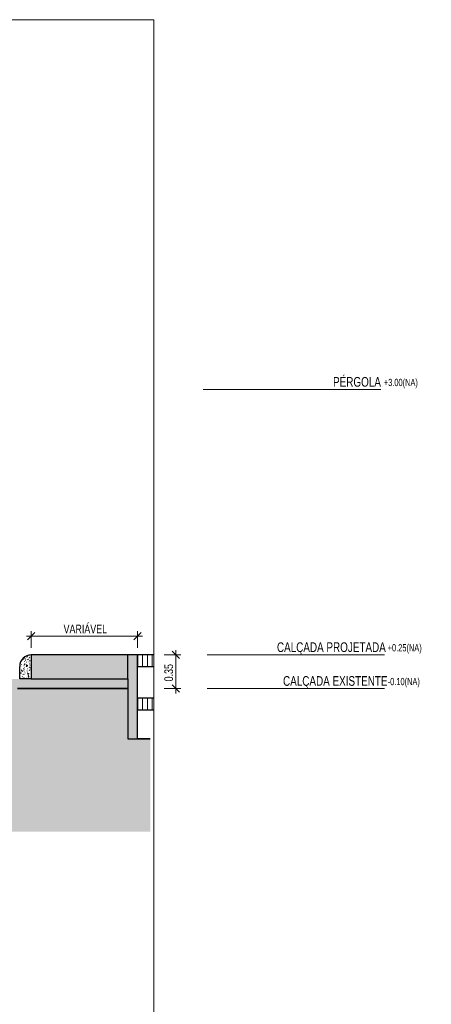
# Model space of a CAD drawing. Header units: millimetres. Extents: x -889849 to -835829, y 138522 to 158934.
# Tile 28 of 28: x -840092 to -835829, y 148728 to 158934. Entities that reach past the tile are written whole.
import ezdxf

# ---------------------------------------------------------------- set-up
doc = ezdxf.new("R2010")
doc.units = ezdxf.units.MM
doc.header["$XCLIPFRAME"] = 2
doc.linetypes.add('Tracejada', pattern=[6.35, 3.175, -3.175])
for name, color, linetype, lineweight in [('A-ANNO-DIMS', 211, 'Continuous', 5), ('A-ANNO-DIMS-50', 211, 'Continuous', 5), ('A-DETL', 90, 'Continuous', 5), ('A-DETL-GENF', 92, 'Continuous', 5), ('A-FLOR', 192, 'Continuous', 5), ('A-FLOR-LEVL', 51, 'Continuous', 5), ('A-FLOR-PATT', 8, 'Continuous', 25), ('G-ANNO-REFR', 1, 'Tracejada', 5)]:
    doc.layers.add(name, color=color, linetype=linetype, lineweight=lineweight)
doc.styles.add('Swis721 LtCn BT', font='swisscl.ttf', dxfattribs={"height": 100})
doc.styles.add('Swis721 LtCn BT_1', font='swisscl.ttf', dxfattribs={"height": 75})
doc.styles.add('Swis721 LtCn BT_2', font='swisscl.ttf', dxfattribs={"height": 90})
doc.dimstyles.new('Linear_wCenter_-_3mm_Arial', dxfattribs={"dimscale": 304.8, "dimtxt": 91.676869, "dimasz": 0.246063, "dimexe": 0.164042, "dimexo": 0.0625, "dimgap": 0, "dimtad": 1, "dimlfac": 0.001, "dimrnd": 0.01, "dimzin": 0, "dimdsep": 46, "dimtxsty": 'Swis721 LtCn BT_2', "dimblk1": 'OBLIQUE', "dimblk2": 'OBLIQUE', "dimsah": 1, "dimcen": 0.09, "dimdle": 0.164042, "dimazin": 0, "dimtfac": 1, "dimtdec": 4, "dimtix": 1, "dimtmove": 0, "dimatfit": 3, "dimfxl": 0.393701, "dimfxlon": 1, "dimtvp": 1, "dimtolj": 1, "dimtzin": 0, "dimarcsym": 2})
picture_1 = doc.add_image_def('image1.png', size_in_pixel=(1000, 904))
picture_2 = doc.add_image_def('image2.png', size_in_pixel=(1500, 1617))
picture_3 = doc.add_image_def('image3.png', size_in_pixel=(1556, 1639))
pattern_1 = [(90, (-854619.73, 150500), (-50, 3e-15), [])]

# ---------------------------------------------------------------- blocks, each defined once
blk = doc.blocks.new('DIMBLOCK8-CORTE ESQUEMÁTICO')
at = {"layer": 'A-ANNO-DIMS-50'}
for p, q in [((-839972, 152424), (-839972, 152594)), ((-838872, 152424), (-838872, 152594)), ((-840022, 152544), (-838822, 152544)), ((-839972, 152544), (-839972, 152424)), ((-838872, 152544), (-838872, 152424))]:
    blk.add_line(p, q, dxfattribs=at)
at = {"layer": 'A-ANNO-DIMS-50', "lineweight": 15}
for p, q in [((-839972, 152544), (-839935, 152582)), ((-838872, 152544), (-838835, 152582)), ((-839972, 152544), (-840010, 152507)), ((-838872, 152544), (-838910, 152507))]:
    blk.add_line(p, q, dxfattribs=at)
at = {"layer": 'A-ANNO-DIMS-50', "color": 0, "insert": (-839638, 152663), "char_height": 90, "width": 518.63, "attachment_point": 1, "line_spacing_factor": 0.970126, "style": 'Swis721 LtCn BT_2'}
blk.add_mtext('VARIÁVEL', dxfattribs=at)
blk = doc.blocks.new('_Oblique')
at = {"color": 0, "linetype": 'ByBlock', "lineweight": -2}
blk.add_line((-0.5, -0.5), (0.5, 0.5), dxfattribs=at)
blk = doc.blocks.new('DIMBLOCK11-CORTE ESQUEMÁTICO')
at = {"layer": 'A-ANNO-DIMS-50', "lineweight": 15}
for p, q in [((-838475, 152350), (-838512, 152388)), ((-838475, 152350), (-838437, 152312)), ((-838475, 152000), (-838512, 152038)), ((-838475, 152000), (-838437, 151962))]:
    blk.add_line(p, q, dxfattribs=at)
at = {"layer": 'A-ANNO-DIMS-50'}
for p, q in [((-838475, 152400), (-838475, 151950)), ((-838595, 152350), (-838425, 152350)), ((-838475, 152350), (-838595, 152350)), ((-838595, 152000), (-838425, 152000)), ((-838475, 152000), (-838595, 152000))]:
    blk.add_line(p, q, dxfattribs=at)
at = {"layer": 'A-ANNO-DIMS-50', "color": 0, "insert": (-838594, 152075), "char_height": 90, "width": 239.23, "attachment_point": 1, "rotation": 90, "line_spacing_factor": 0.970126, "style": 'Swis721 LtCn BT_2'}
blk.add_mtext('0.35', dxfattribs=at)

msp = doc.modelspace()

# ---------------------------------------------------------------- hatches: boundary and pattern name
at = {"layer": 'A-DETL-GENF'}
h = msp.add_hatch(dxfattribs=at)
h.set_pattern_fill('FP2_5', style=0, pattern_type=2)
h.set_pattern_definition([(50, (-854619.73, 150500), (72.87376, -6.37607), [7.62, -83.82]), (355, (-854619.73, 150500), (-14.097, 76.42244), [6.096, -67.056]), (100.451, (-854613.656, 150499.47), (58.77696, 70.04687), [6.476, -71.236]), (46.184, (-854619.73, 150520.32), (108.4314, -16.81745), [11.43, -125.73]), (96.636, (-854610.69, 150518.92), (94.961, 98.9709), [9.714, -106.854]), (351.184, (-854619.73, 150520.32), (94.9623, 98.9702), [9.144, -100.584]), (21, (-854609.57, 150515.24), (60.64565, -40.90654), [7.62, -83.82]), (326, (-854609.57, 150515.24), (24.72083, 73.67493), [6.096, -67.056]), (71.451, (-854604.515, 150511.83), (85.3669, 32.76874), [6.476, -71.236]), (37.5, (-854619.73, 150500), (1.235525, 33.822432), [3.353, -62.89, 3.353, -64.719, -67.31]), (37.5, (-854619.73, 150500), (1.235525, 33.822432), [-134.315, 3.353, -63.957]), (7.5, (-854619.73, 150500), (26.72815, 40.07255), [3.353, -35.458, 3.353, -61.366, -25.654]), (7.5, (-854619.73, 150500), (26.72815, 40.07255), [-103.53, 3.353, -22.301]), (327.5, (-854642.386, 150500), (54.23632, -2.292117), [3.353, -22.047, 3.353, -75.895, -105.156]), (327.5, (-854642.386, 150500), (54.23632, -2.292117), [-104.648, 3.353, -101.803]), (317.5, (-854652.546, 150500), (59.25158, 10.17014), [3.353, -29.667, 3.353, -49.276, -74.676]), (317.5, (-854652.546, 150500), (59.25158, 10.17014), [-85.649, 3.353, -71.323])])
h.paths.add_polyline_path([(-840092.314, 152100), (-839972.314, 152100), (-839972.314, 152350), (-840003.372, 152345.911), (-840032.314, 152333.923), (-840057.167, 152314.853), (-840076.237, 152290), (-840088.225, 152261.058), (-840092.314, 152230), (-840092.314, 152200)], flags=0)
for points in [[(-839958.153, 152100), (-838972.314, 152100), (-838972.314, 152350), (-839972.314, 152350), (-839972.314, 152100)], [(-838872.314, 151480), (-838872.314, 152350), (-838972.314, 152350), (-838972.314, 151480)]]:
    msp.add_hatch(color=254, dxfattribs=at).paths.add_polyline_path(points, flags=0)
h = msp.add_hatch(dxfattribs=at)
h.set_pattern_fill('FP2_12', style=0, pattern_type=2)
h.set_pattern_definition([(0, (-854594.33, 150500), (127, 127), [38.1, -88.9]), (0, (-854518.13, 150512.7), (127, 127), [31.75, -95.25]), (0, (-854524.48, 150519.05), (127, 127), [25.4, -101.6]), (0, (-854562.58, 150550.8), (127, 127), [19.05, -19.05, 25.4, -63.5]), (0, (-854562.58, 150557.15), (127, 127), [25.4, -6.35, 31.75, -63.5]), (0, (-854619.73, 150582.55), (127, 127), [31.75, -95.25]), (0, (-854499.08, 150588.9), (127, 127), [31.75, -95.25]), (90, (-854619.73, 150525.4), (-127, 127), [19.05, -107.95]), (90, (-854600.68, 150620.65), (-127, 127), [12.7, -114.3]), (90, (-854594.33, 150500), (-127, 127), [19.05, -107.95]), (90, (-854581.63, 150614.3), (-127, 127), [6.35, -120.65]), (90, (-854575.28, 150563.5), (-127, 127), [19.05, -107.95]), (90, (-854562.58, 150519.05), (-127, 127), [31.75, -95.25]), (90, (-854549.88, 150607.95), (-127, 127), [19.05, -107.95]), (90, (-854537.18, 150557.15), (-127, 127), [25.4, -101.6]), (90, (-854530.83, 150557.15), (-127, 127), [25.4, -101.6]), (90, (-854518.13, 150500), (-127, 127), [12.7, -114.3]), (90, (-854499.08, 150519.05), (-127, 127), [31.75, -95.25]), (45, (-854607.03, 150512.7), (0, 127.0006), [53.882, -125.724]), (45, (-854594.33, 150519.05), (0, 127.0006), [26.941, -152.664]), (45, (-854537.18, 150588.9), (0, 127.0006), [35.921, -143.684]), (45, (-854537.18, 150595.25), (0, 127.0006), [26.941, -152.664]), (135, (-854581.63, 150582.55), (-127.0006, 1e-14), [8.98, -170.625]), (135, (-854607.03, 150512.7), (-127.0006, 1e-14), [17.96, -161.645]), (135, (-854568.93, 150550.8), (-127.0006, 1e-14), [17.96, -161.645]), (135, (-854537.18, 150582.55), (-127.0006, 1e-14), [17.96, -161.645]), (135, (-854499.08, 150607.95), (-127.0006, 1e-14), [26.941, -152.664]), (135, (-854499.08, 150601.6), (-127.0006, 1e-14), [17.96, -161.645]), (135, (-854505.43, 150614.3), (-127.0006, 1e-14), [17.96, -161.645]), (135, (-854543.53, 150500), (-127.0006, 1e-14), [26.941, -152.664]), (26.565, (-854505.43, 150576.2), (126.99972, -0.00011), [14.199, -269.782]), (26.565, (-854537.18, 150544.45), (126.99972, -0.00011), [14.199, -269.782]), (26.565, (-854581.63, 150582.55), (126.99972, -0.00011), [28.397, -255.583]), (26.565, (-854575.28, 150614.3), (126.99972, -0.00011), [28.397, -255.583]), (26.565, (-854575.28, 150582.55), (126.99972, -0.00011), [28.397, -255.583]), (26.565, (-854499.08, 150607.95), (126.99972, -0.00011), [28.397, -255.583]), (26.565, (-854619.73, 150544.45), (126.99972, -0.00011), [42.597, -241.384]), (26.565, (-854619.73, 150550.8), (126.99972, -0.00011), [42.597, -241.384]), (26.565, (-854619.73, 150601.6), (126.99972, -0.00011), [42.597, -241.384]), (63.435, (-854556.23, 150595.25), (-0.00011, 126.99972), [14.199, -269.782]), (63.435, (-854499.08, 150588.9), (-0.00011, 126.99972), [14.199, -170.392, 28.397, -70.993]), (63.435, (-854511.78, 150576.2), (-0.00011, 126.99972), [28.397, -255.583]), (63.435, (-854587.98, 150588.9), (-0.00011, 126.99972), [28.397, -255.583]), (63.435, (-854594.33, 150588.9), (-0.00011, 126.99972), [28.397, -255.583]), (63.435, (-854549.88, 150601.6), (-0.00011, 126.99972), [42.597, -241.384]), (116.565, (-854581.63, 150569.85), (0.00011, 126.99972), [14.199, -269.782]), (116.565, (-854499.08, 150557.15), (0.00011, 126.99972), [14.199, -269.782]), (116.565, (-854524.48, 150519.05), (0.00011, 126.99972), [28.397, -255.583]), (116.565, (-854530.83, 150525.4), (0.00011, 126.99972), [28.397, -255.583]), (116.565, (-854518.13, 150614.3), (0.00011, 126.99972), [28.397, -255.583]), (116.565, (-854619.73, 150550.8), (0.00011, 126.99972), [28.397, -255.583]), (116.565, (-854556.23, 150500), (0.00011, 126.99972), [42.597, -241.384]), (153.435, (-854511.78, 150576.2), (-126.99972, -0.00011), [28.397, -255.583]), (153.435, (-854505.43, 150569.85), (-126.99972, -0.00011), [28.397, -255.583]), (153.435, (-854600.68, 150506.35), (-126.99972, -0.00011), [14.199, -269.782]), (153.435, (-854562.58, 150557.15), (-126.99972, -0.00011), [14.199, -269.782]), (153.435, (-854537.18, 150595.25), (-126.99972, -0.00011), [14.199, -269.782])])
h.paths.add_polyline_path([(-852115.222, 151730), (-850915.946, 151784.162), (-849716.188, 151826.293), (-848516.067, 151856.39), (-847315.705, 151874.449), (-846115.222, 151880.469), (-844914.739, 151874.449), (-843714.377, 151856.39), (-842514.256, 151826.293), (-841314.498, 151784.162), (-840115.222, 151730), (-840115.222, 152000), (-838972.314, 152000), (-838972.314, 152100), (-847970.971, 152100), (-847970.971, 152230), (-847963.667, 152230), (-847963.667, 152250), (-848082.358, 152249.926), (-848115.642, 152200), (-849795.691, 152200.071), (-849828.976, 152250), (-850082.346, 152249.926), (-850115.629, 152200), (-851795.677, 152200.071), (-851828.963, 152250), (-852082.358, 152249.926), (-852115.642, 152200), (-853795.689, 152200.071), (-853830.637, 152252.494), (-853830.637, 152000), (-852115.222, 152000), (-852115.222, 151742.971)], flags=0)
h.paths.add_polyline_path([(-851952.932, 151749.776), (-851991.755, 151754.887), (-852027.932, 151769.872), (-852058.998, 151793.71), (-852082.836, 151824.776), (-852097.821, 151860.953), (-852102.932, 151899.776), (-852097.821, 151938.599), (-852082.836, 151974.776), (-852058.998, 152005.842), (-852027.932, 152029.68), (-851991.755, 152044.665), (-851952.932, 152049.776), (-851914.109, 152044.665), (-851877.932, 152029.68), (-851846.866, 152005.842), (-851823.029, 151974.776), (-851808.043, 151938.599), (-851802.932, 151899.776), (-851808.043, 151860.953), (-851823.029, 151824.776), (-851846.866, 151793.71), (-851877.932, 151769.872), (-851914.109, 151754.887)], flags=0)
h = msp.add_hatch(dxfattribs=at)
h.set_pattern_fill('FP2_13', color=252, style=0, pattern_type=2)
h.set_pattern_definition([(315, (-854619.73, 150500), (224.5064, 0), [158.75, -158.75]), (315, (-854577.63, 150542.1), (224.5064, 0), [158.75, -158.75]), (315, (-854535.53, 150584.2), (224.5064, 0), [158.75, -158.75]), (45, (-854507.46, 150584.2), (0, 224.5064), [158.75, -158.75]), (45, (-854465.36, 150542.1), (0, 224.5064), [158.75, -158.75]), (45, (-854423.26, 150500), (0, 224.5064), [158.75, -158.75])])
h.paths.add_polyline_path([(-879032.096, 144075.263), (-872119.951, 144075.263), (-872119.951, 146450), (-862232.946, 146450), (-852759.258, 150517.654), (-838739.951, 150517.654), (-838739.951, 151480), (-838972.314, 151480), (-838972.314, 152000), (-840115.222, 152000), (-840115.222, 151730), (-841314.498, 151784.162), (-842514.256, 151826.293), (-843714.377, 151856.39), (-844914.739, 151874.449), (-846115.222, 151880.469), (-847315.705, 151874.449), (-848516.067, 151856.39), (-849716.188, 151826.293), (-850915.946, 151784.162), (-852115.222, 151730), (-852115.642, 152000), (-853830.637, 152000), (-853830.523, 151824.776), (-853562.255, 151298.27), (-853562.255, 151085), (-854362.255, 151085), (-854362.255, 151272.294), (-854332.083, 151331.51), (-856381.899, 150773.172), (-857012.933, 150314.7), (-857895.588, 149975.88), (-857859.397, 149975.88), (-857555.646, 149379.733), (-857555.646, 149192.439), (-858355.646, 149192.439), (-858355.646, 149379.733), (-858089.898, 149901.291), (-859346.884, 149418.78), (-861164.078, 148326.899), (-862419.575, 148188.717), (-862419.575, 147606.721), (-862752.587, 147606.721), (-862752.587, 148350), (-872819.951, 148350), (-872819.951, 145600), (-873069.951, 145600), (-873069.951, 146600), (-875213.564, 145750), (-876663.656, 145073.811), (-878987.621, 144152.296)], flags=0)
at = {"layer": 'A-FLOR-PATT', "lineweight": 5}
h = msp.add_hatch(dxfattribs=at)
h.set_pattern_fill('FP2_6', color=256, style=0, pattern_type=2)
h.set_pattern_definition(pattern_1)
h.paths.add_polyline_path([(-838703.484, 152230), (-838703.484, 152350), (-838872.314, 152350), (-838872.314, 152230)], flags=0)
h = msp.add_hatch(dxfattribs=at)
h.set_pattern_fill('FP2_6', color=256, style=0, pattern_type=2)
h.set_pattern_definition(pattern_1)
h.paths.add_polyline_path([(-838739.951, 151780), (-838703.484, 151780), (-838703.484, 151900), (-838872.314, 151900), (-838872.314, 151780)], flags=0)

# ---------------------------------------------------------------- linework, layer by layer
at = {"layer": 'A-DETL', "lineweight": 25}
for p, q in [((-838972.314, 152350), (-839972.314, 152350)), ((-839972.314, 152350), (-839972.314, 152100)), ((-838872.314, 152350), (-838972.314, 152350)), ((-838972.314, 152100), (-838972.314, 152350)), ((-838872.314, 151480), (-838872.314, 152350)), ((-840092.314, 152100), (-840092.314, 152230)), ((-839972.314, 152100), (-840092.314, 152100)), ((-839972.314, 152100), (-838972.314, 152100)), ((-838972.314, 152100), (-838972.314, 151480)), ((-838972.314, 151480), (-838872.314, 151480))]:
    msp.add_line(p, q, dxfattribs=at)
at = {"layer": 'A-DETL', "lineweight": 35}
for p, q in [((-838972.314, 152000), (-840115.222, 152000)), ((-838739.951, 151480), (-838872.314, 151480))]:
    msp.add_line(p, q, dxfattribs=at)
at = {"layer": 'A-DETL', "lineweight": 25}
msp.add_arc((-839972.314, 152230), 120, 90, 180, dxfattribs=at)
at = {"layer": 'A-FLOR', "lineweight": 25}
for p, q in [((-838703.484, 152350), (-838872.314, 152350)), ((-838872.314, 152230), (-838703.484, 152230)), ((-838703.484, 151900), (-838872.314, 151900)), ((-838872.314, 151780), (-838703.484, 151780))]:
    msp.add_line(p, q, dxfattribs=at)
at = {"layer": 'A-FLOR-LEVL'}
for p, q in [((-838191.775, 155100), (-836352.853, 155100)), ((-838151.635, 152350), (-836312.713, 152350)), ((-838151.635, 152000), (-836312.713, 152000))]:
    msp.add_line(p, q, dxfattribs=at)

# ---------------------------------------------------------------- texts
at = {"layer": 'A-FLOR-LEVL', "attachment_point": 1}
for s, insert, char_height, width, style in [('PÉRGOLA', (-836846.342, 155229.53), 100, 557.17281, 'Swis721 LtCn BT'), ('+3.00(NA)', (-836320.664, 155210.949), 75, 489.02937, 'Swis721 LtCn BT_1'), ('CALÇADA PROJETADA', (-837427.702, 152479.53), 100, 1310.75906, 'Swis721 LtCn BT'), ('+0.25(NA)', (-836280.524, 152460.949), 75, 489.02937, 'Swis721 LtCn BT_1'), ('CALÇADA EXISTENTE', (-837364.702, 152129.53), 100, 1234.59875, 'Swis721 LtCn BT'), ('-0.10(NA)', (-836280.524, 152110.949), 75, 432.91125, 'Swis721 LtCn BT_1')]:
    msp.add_mtext(s, dxfattribs=dict(at, insert=insert, char_height=char_height, width=width, style=style))

# ---------------------------------------------------------------- dimensions: what is measured, and where the dimension line sits
at = {"layer": 'A-ANNO-DIMS'}
dim = msp.add_linear_dim(base=(-838872.314, 152544.357), p1=(-839972.314, 152424.357), p2=(-838872.314, 152424.357), text='VARIÁVEL', dimstyle='Linear_wCenter_-_3mm_Arial', override={"dimpost": '<>', "dimfxl": 1100}, dxfattribs=at)
dim.commit()
dim.dimension.update_dxf_attribs({"geometry": 'DIMBLOCK8-CORTE ESQUEMÁTICO', "text_midpoint": (-839422.314, 152601.094)})
dim = msp.add_linear_dim(base=(-838474.772, 152000), p1=(-838594.772, 152350), p2=(-838594.772, 152000), angle=90, dimstyle='Linear_wCenter_-_3mm_Arial', override={"dimpost": '<>', "dimfxl": 350}, dxfattribs=at)
dim.commit()
dim.dimension.update_dxf_attribs({"geometry": 'DIMBLOCK11-CORTE ESQUEMÁTICO', "text_midpoint": (-838520.922, 152175)})

# ---------------------------------------------------------------- pictures from other files: only their frames are drawn
at = {"layer": 'G-ANNO-REFR'}
image = msp.add_image(picture_2, insert=(-859192.805, 149714.929), size_in_units=(3710.145, 4000), dxfattribs=at)
image.set_boundary_path([(-12394.1066, 3896.72595), (-12394.1066, -2110.20276), (8283.3573, -2110.20276), (8283.3573, 3896.72595), (-12394.1066, 3896.72595)])
image.dxf.flags = 15
image = msp.add_image(picture_3, insert=(-863762.244, 147854.607), size_in_units=(6644.068, 7000), dxfattribs=at)
image.set_boundary_path([(-6109.3023, 2523.84313), (-6109.3023, -955.38866), (5868.36992, -955.38866), (5868.36992, 2523.84313), (-6109.3023, 2523.84313)])
image.dxf.flags = 15
image = msp.add_image(picture_3, insert=(-850069.344, 151295.254), size_in_units=(7536.06, 7939.778), dxfattribs=at)
image.set_boundary_path([(-8213.41235, 3129.35945), (-8213.41235, 61.94086), (2346.5436, 61.94086), (2346.5436, 3129.35945), (-8213.41235, 3129.35945)])
image.dxf.flags = 15
image = msp.add_image(picture_1, insert=(-857742.682, 150345.417), size_in_units=(5528, 5000), dxfattribs=at)
image.set_boundary_path([(-5807.90124, 2037.59494), (-5807.90124, -648.99185), (3443.9545, -648.99185), (3443.9545, 2037.59494), (-5807.90124, 2037.59494)])
image.dxf.flags = 15

doc.saveas('drawing.dxf')
